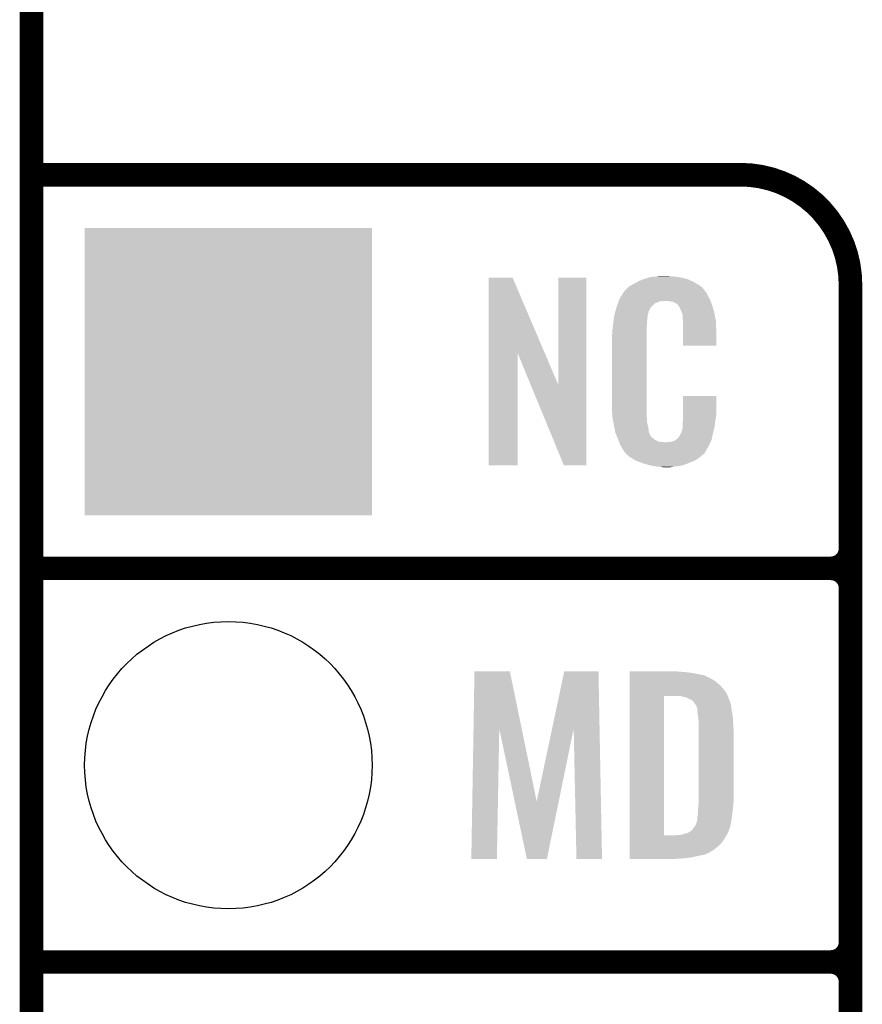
# Model space of a CAD drawing. Extents: x -0.05 to 0.95, y -0.15 to 1.54.
# Tile 8 of 35: x -0.05 to 0.16, y 0.54 to 0.79. Entities that reach past the tile are written whole.
import ezdxf

# ---------------------------------------------------------------- set-up
doc = ezdxf.new("R2010")
doc.units = 0
doc.layers.get('0').update_dxf_attribs({"linetype": 'CONTINUOUS'})
for name, color, linetype in [('STEP_DOWN_13_CLICK_V101_GKO', 5, 'CONTINUOUS'), ('STEP_DOWN_13_CLICK_V101_GTO', 14, 'CONTINUOUS'), ('STEP_DOWN_13_CLICK_V101_GTS', 12, 'CONTINUOUS')]:
    doc.layers.add(name, color=color, linetype=linetype)

# ---------------------------------------------------------------- blocks, each defined once
blk = doc.blocks.new('SQUARE_24')
blk.add_solid([(0.0365, 0.0365), (0.0365, -0.0365), (-0.0365, 0.0365), (-0.0365, -0.0365)])
blk = doc.blocks.new('ROUND_36')
blk.add_circle((0, 0), 0.0365)

msp = doc.modelspace()

# ---------------------------------------------------------------- linework, layer by layer
at = {"layer": 'STEP_DOWN_13_CLICK_V101_GKO', "const_width": 0.006}
msp.add_lwpolyline([(-0.05, -0.15), (-0.05, 1.45)], dxfattribs=at)
at = {"layer": 'STEP_DOWN_13_CLICK_V101_GTO', "const_width": 0.006}
for points in [[(-0.05, 0.75), (0.13, 0.75)], [(0.158, -0.022), (0.158, 0.722)], [(-0.05, 0.65), (0.153, 0.65)], [(-0.05, 0.65), (0.153, 0.65)], [(0.158, 0.555), (0.158, 0.645)], [(-0.05, 0.55), (0.153, 0.55)], [(-0.05, 0.55), (0.153, 0.55)], [(0.158, 0.455), (0.158, 0.545)]]:
    msp.add_lwpolyline(points, dxfattribs=at)
for points in [[(0.158, 0.722, 0.414214), (0.13, 0.75)], [(0.153, 0.65, 0.414214), (0.158, 0.655)], [(0.158, 0.645, 0.414214), (0.153, 0.65)], [(0.158, 0.645, 0.414214), (0.153, 0.65)], [(0.153, 0.55, 0.414214), (0.158, 0.555)], [(0.158, 0.545, 0.414214), (0.153, 0.55)], [(0.158, 0.545, 0.414214), (0.153, 0.55)]]:
    msp.add_lwpolyline(points, format="xyb", dxfattribs=at)
at = {"layer": 'STEP_DOWN_13_CLICK_V101_GTO'}
for points in [[(0.0661, 0.7046), (0.0661, 0.7238), (0.08039, 0.7046), (0.0722, 0.7238)], [(0.0661, 0.7238), (0.0661, 0.7238), (0.0722, 0.7238), (0.0661, 0.7238)], [(0.0838, 0.6966), (0.0838, 0.7238), (0.0909, 0.6966), (0.0909, 0.7238)], [(0.0838, 0.7238), (0.0838, 0.7238), (0.0909, 0.7238), (0.0838, 0.7238)], [(0.10393, 0.7228), (0.1043, 0.723), (0.1181, 0.7228), (0.11764, 0.723)], [(0.1043, 0.723), (0.1053, 0.7234), (0.11764, 0.723), (0.11673, 0.7234)], [(0.1053, 0.7234), (0.1056, 0.7235), (0.11673, 0.7234), (0.1165, 0.7235)], [(0.1056, 0.7235), (0.1062, 0.7237), (0.1165, 0.7235), (0.1157, 0.7237)], [(0.1062, 0.7237), (0.10687, 0.7239), (0.1157, 0.7237), (0.1149, 0.7239)], [(0.10687, 0.7239), (0.1072, 0.724), (0.1149, 0.7239), (0.1141, 0.724)], [(0.1072, 0.724), (0.1084, 0.7241), (0.1141, 0.724), (0.1133, 0.7241)], [(0.1084, 0.7241), (0.109, 0.7242), (0.1133, 0.7241), (0.1127, 0.7242)], [(0.109, 0.7242), (0.1096, 0.7243), (0.1121, 0.7242), (0.1116, 0.7243)], [(0.1005, 0.7203), (0.1005, 0.7204), (0.1212, 0.7203), (0.1211, 0.7204)], [(0.1006, 0.7204), (0.10068, 0.7205), (0.1211, 0.7204), (0.121, 0.7205)], [(0.10068, 0.7205), (0.10084, 0.7207), (0.121, 0.7205), (0.1209, 0.7207)], [(0.10084, 0.7207), (0.101, 0.7209), (0.1209, 0.7207), (0.12073, 0.7209)], [(0.101, 0.7209), (0.10157, 0.7214), (0.12073, 0.7209), (0.1203, 0.7214)], [(0.10157, 0.7214), (0.1018, 0.7216), (0.1203, 0.7214), (0.12002, 0.7216)], [(0.1018, 0.7216), (0.10231, 0.7219), (0.12002, 0.7216), (0.1196, 0.7219)], [(0.10231, 0.7219), (0.103, 0.7223), (0.1196, 0.7219), (0.11893, 0.7223)], [(0.103, 0.7223), (0.10393, 0.7228), (0.11893, 0.7223), (0.1181, 0.7228)], [(0.09892, 0.7173), (0.09914, 0.7179), (0.1083, 0.7173), (0.1098, 0.7179)], [(0.09914, 0.7179), (0.09922, 0.7181), (0.12247, 0.7179), (0.1224, 0.7181)], [(0.09914, 0.7179), (0.09914, 0.7179), (0.1098, 0.7179), (0.1117, 0.7179)], [(0.09922, 0.7181), (0.0994, 0.7186), (0.1224, 0.7181), (0.12213, 0.7186)], [(0.0994, 0.7186), (0.09979, 0.7192), (0.12213, 0.7186), (0.1218, 0.7192)], [(0.09979, 0.7192), (0.10037, 0.7201), (0.1218, 0.7192), (0.1214, 0.7201)], [(0.10037, 0.7201), (0.1005, 0.7203), (0.1214, 0.7201), (0.1212, 0.7203)], [(0.1124, 0.7178), (0.1117, 0.7179), (0.12251, 0.7178), (0.12247, 0.7179)], [(0.0981, 0.7147), (0.09831, 0.7154), (0.10661, 0.7147), (0.1068, 0.7154)], [(0.09831, 0.7154), (0.09858, 0.7163), (0.1068, 0.7154), (0.1073, 0.7163)], [(0.09858, 0.7163), (0.0987, 0.7167), (0.1073, 0.7163), (0.1077, 0.7167)], [(0.0987, 0.7167), (0.09892, 0.7173), (0.1077, 0.7167), (0.1083, 0.7173)], [(0.1129, 0.7177), (0.1124, 0.7178), (0.12254, 0.7177), (0.12251, 0.7178)], [(0.1139, 0.7172), (0.1129, 0.7177), (0.12272, 0.7172), (0.12254, 0.7177)], [(0.1141, 0.717), (0.1139, 0.7172), (0.12279, 0.717), (0.12272, 0.7172)], [(0.11431, 0.7167), (0.1141, 0.717), (0.1229, 0.7167), (0.12279, 0.717)], [(0.1146, 0.7163), (0.11431, 0.7167), (0.12302, 0.7163), (0.1229, 0.7167)], [(0.115, 0.7154), (0.1146, 0.7163), (0.12328, 0.7154), (0.12302, 0.7163)], [(0.11516, 0.715), (0.115, 0.7154), (0.1234, 0.715), (0.12328, 0.7154)], [(0.0978, 0.7128), (0.09786, 0.7132), (0.10632, 0.7128), (0.1064, 0.7132)], [(0.09786, 0.7132), (0.09794, 0.7137), (0.1064, 0.7132), (0.1064, 0.7137)], [(0.09794, 0.7137), (0.09801, 0.7141), (0.1064, 0.7137), (0.1065, 0.7141)], [(0.09801, 0.7141), (0.09804, 0.7143), (0.1065, 0.7141), (0.1065, 0.7143)], [(0.09804, 0.7143), (0.0981, 0.7147), (0.1065, 0.7143), (0.10661, 0.7147)], [(0.1152, 0.7149), (0.11516, 0.715), (0.12342, 0.7149), (0.1234, 0.715)], [(0.1153, 0.7147), (0.1152, 0.7149), (0.12346, 0.7147), (0.12342, 0.7149)], [(0.1153, 0.7146), (0.1153, 0.7147), (0.12348, 0.7146), (0.12346, 0.7147)], [(0.1154, 0.7141), (0.1153, 0.7146), (0.12357, 0.7141), (0.12348, 0.7146)], [(0.1154, 0.7134), (0.1154, 0.7141), (0.1237, 0.7134), (0.12357, 0.7141)], [(0.11544, 0.7129), (0.1154, 0.7134), (0.1238, 0.7129), (0.1237, 0.7134)], [(0.1155, 0.7121), (0.11544, 0.7129), (0.12383, 0.7121), (0.1238, 0.7129)], [(0.0975, 0.7103), (0.0976, 0.711), (0.1062, 0.7103), (0.1062, 0.711)], [(0.0976, 0.711), (0.09761, 0.7111), (0.1062, 0.711), (0.1062, 0.7111)], [(0.09761, 0.7111), (0.0977, 0.7119), (0.1062, 0.7111), (0.1063, 0.7119)], [(0.0977, 0.7119), (0.09779, 0.7127), (0.1063, 0.7119), (0.1063, 0.7127)], [(0.09779, 0.7127), (0.0978, 0.7128), (0.1063, 0.7127), (0.10632, 0.7128)], [(0.1155, 0.7106), (0.1155, 0.7121), (0.1239, 0.7106), (0.12383, 0.7121)], [(0.1155, 0.7066), (0.1155, 0.7106), (0.1239, 0.7066), (0.1239, 0.7106)], [(0.0974, 0.7091), (0.0975, 0.7096), (0.1062, 0.7091), (0.1062, 0.7096)], [(0.0974, 0.6914), (0.0974, 0.7091), (0.1062, 0.6914), (0.1062, 0.7091)], [(0.0975, 0.7096), (0.0975, 0.7103), (0.1062, 0.7096), (0.1062, 0.7103)], [(0.0661, 0.6762), (0.0661, 0.7046), (0.0735, 0.6762), (0.0735, 0.7046)], [(0.07679, 0.6966), (0.0735, 0.7046), (0.0838, 0.6966), (0.08039, 0.7046)], [(0.0852, 0.6762), (0.07679, 0.6966), (0.0909, 0.6762), (0.0909, 0.6966)], [(0.1155, 0.6889), (0.1155, 0.6938), (0.1239, 0.6889), (0.1239, 0.6938)], [(0.1155, 0.6938), (0.1155, 0.6938), (0.1239, 0.6938), (0.1155, 0.6938)], [(0.09749, 0.6889), (0.0974, 0.6914), (0.1062, 0.6889), (0.1062, 0.6914)], [(0.0975, 0.6887), (0.09749, 0.6889), (0.10623, 0.6887), (0.1062, 0.6889)], [(0.09759, 0.6882), (0.0975, 0.6887), (0.1063, 0.6882), (0.10623, 0.6887)], [(0.09774, 0.6873), (0.09759, 0.6882), (0.1063, 0.6873), (0.1063, 0.6882)], [(0.1155, 0.6883), (0.1155, 0.6889), (0.1238, 0.6883), (0.1239, 0.6889)], [(0.1155, 0.6878), (0.1155, 0.6883), (0.12373, 0.6878), (0.1238, 0.6883)], [(0.0979, 0.6864), (0.09774, 0.6873), (0.10649, 0.6864), (0.1063, 0.6873)], [(0.0981, 0.6854), (0.0979, 0.6864), (0.1067, 0.6854), (0.10649, 0.6864)], [(0.09828, 0.6845), (0.0981, 0.6854), (0.1068, 0.6845), (0.1067, 0.6854)], [(0.115, 0.6844), (0.1153, 0.6854), (0.1231, 0.6844), (0.12334, 0.6854)], [(0.1153, 0.6855), (0.1154, 0.6857), (0.12336, 0.6855), (0.12341, 0.6857)], [(0.1153, 0.6854), (0.1153, 0.6855), (0.12334, 0.6854), (0.12336, 0.6855)], [(0.1154, 0.687), (0.11547, 0.6876), (0.12362, 0.687), (0.1237, 0.6876)], [(0.1154, 0.6861), (0.1154, 0.687), (0.1235, 0.6861), (0.12362, 0.687)], [(0.1154, 0.6857), (0.1154, 0.6861), (0.12341, 0.6857), (0.1235, 0.6861)], [(0.11547, 0.6876), (0.1155, 0.6878), (0.1237, 0.6876), (0.12373, 0.6878)], [(0.0983, 0.6844), (0.09828, 0.6845), (0.10685, 0.6844), (0.1068, 0.6845)], [(0.09859, 0.6837), (0.0983, 0.6844), (0.1072, 0.6837), (0.10685, 0.6844)], [(0.09863, 0.6836), (0.09859, 0.6837), (0.1073, 0.6836), (0.1072, 0.6837)], [(0.09871, 0.6834), (0.09863, 0.6836), (0.1074, 0.6834), (0.1073, 0.6836)], [(0.09879, 0.6832), (0.09871, 0.6834), (0.1077, 0.6832), (0.1074, 0.6834)], [(0.09892, 0.6829), (0.09879, 0.6832), (0.108, 0.6829), (0.1077, 0.6832)], [(0.099, 0.6827), (0.09892, 0.6829), (0.1083, 0.6827), (0.108, 0.6829)], [(0.1136, 0.6826), (0.114, 0.6829), (0.1227, 0.6826), (0.12277, 0.6829)], [(0.1141, 0.6831), (0.1145, 0.6835), (0.12281, 0.6831), (0.1229, 0.6835)], [(0.1141, 0.6829), (0.1141, 0.6831), (0.12277, 0.6829), (0.12281, 0.6831)], [(0.1145, 0.6835), (0.115, 0.6844), (0.1229, 0.6835), (0.1231, 0.6844)], [(0.09908, 0.6825), (0.099, 0.6827), (0.1086, 0.6825), (0.1083, 0.6827)], [(0.09919, 0.6822), (0.09908, 0.6825), (0.1092, 0.6822), (0.1086, 0.6825)], [(0.09927, 0.682), (0.09919, 0.6822), (0.111, 0.682), (0.1092, 0.6822)], [(0.0995, 0.6814), (0.09927, 0.682), (0.12214, 0.6814), (0.12242, 0.682)], [(0.09978, 0.6809), (0.0995, 0.6814), (0.1219, 0.6809), (0.12214, 0.6814)], [(0.1, 0.6805), (0.09978, 0.6809), (0.12166, 0.6805), (0.1219, 0.6809)], [(0.1004, 0.6799), (0.1, 0.6805), (0.1213, 0.6799), (0.12166, 0.6805)], [(0.1114, 0.682), (0.1117, 0.6821), (0.12242, 0.682), (0.12246, 0.6821)], [(0.1121, 0.6821), (0.1131, 0.6823), (0.12246, 0.6821), (0.12256, 0.6823)], [(0.1131, 0.6823), (0.1136, 0.6826), (0.12256, 0.6823), (0.1227, 0.6826)], [(0.1005, 0.6798), (0.1004, 0.6799), (0.12124, 0.6798), (0.1213, 0.6799)], [(0.1005, 0.6797), (0.1005, 0.6798), (0.12118, 0.6797), (0.12124, 0.6798)], [(0.10076, 0.6794), (0.1005, 0.6797), (0.121, 0.6794), (0.12118, 0.6797)], [(0.10093, 0.6792), (0.10076, 0.6794), (0.1209, 0.6792), (0.121, 0.6794)], [(0.1011, 0.679), (0.10093, 0.6792), (0.12065, 0.679), (0.1209, 0.6792)], [(0.10133, 0.6788), (0.1011, 0.679), (0.1204, 0.6788), (0.12065, 0.679)], [(0.1018, 0.6784), (0.10133, 0.6788), (0.11993, 0.6784), (0.1204, 0.6788)], [(0.10212, 0.6782), (0.1018, 0.6784), (0.1197, 0.6782), (0.11993, 0.6784)], [(0.10324, 0.6775), (0.10212, 0.6782), (0.1187, 0.6775), (0.1197, 0.6782)], [(0.1034, 0.6774), (0.10324, 0.6775), (0.11847, 0.6774), (0.1187, 0.6775)], [(0.10469, 0.6769), (0.1034, 0.6774), (0.1173, 0.6769), (0.11847, 0.6774)], [(0.1052, 0.6767), (0.10469, 0.6769), (0.11679, 0.6767), (0.1173, 0.6769)], [(0.1069, 0.6762), (0.1052, 0.6767), (0.1155, 0.6762), (0.11679, 0.6767)], [(0.10797, 0.676), (0.1069, 0.6762), (0.1146, 0.676), (0.1155, 0.6762)], [(0.1085, 0.6759), (0.10797, 0.676), (0.1135, 0.6759), (0.1146, 0.676)], [(0.1092, 0.6758), (0.1085, 0.6759), (0.1129, 0.6758), (0.1135, 0.6759)], [(0.1103, 0.6757), (0.1098, 0.6758), (0.1123, 0.6757), (0.1129, 0.6758)], [(0.06226, 0.60929), (0.0625, 0.6238), (0.07449, 0.60929), (0.0715, 0.6238)], [(0.0625, 0.6238), (0.0625, 0.6238), (0.0715, 0.6238), (0.0625, 0.6238)], [(0.08222, 0.60929), (0.0853, 0.6238), (0.09427, 0.60929), (0.094, 0.6238)], [(0.0853, 0.6238), (0.0853, 0.6238), (0.094, 0.6238), (0.0853, 0.6238)], [(0.1019, 0.6237), (0.1019, 0.6238), (0.1152, 0.6237), (0.1141, 0.6238)], [(0.1019, 0.6236), (0.1019, 0.6237), (0.1165, 0.6236), (0.1152, 0.6237)], [(0.1019, 0.6234), (0.1019, 0.6236), (0.1179, 0.6234), (0.1165, 0.6236)], [(0.1019, 0.6228), (0.1019, 0.6234), (0.1209, 0.6228), (0.1179, 0.6234)], [(0.1019, 0.6222), (0.1019, 0.6228), (0.1222, 0.6222), (0.1209, 0.6228)], [(0.1019, 0.6221), (0.1019, 0.6222), (0.1224, 0.6221), (0.1222, 0.6222)], [(0.1019, 0.6219), (0.1019, 0.6221), (0.1227, 0.6219), (0.1224, 0.6221)], [(0.1019, 0.6216), (0.1019, 0.6219), (0.1233, 0.6216), (0.1227, 0.6219)], [(0.1019, 0.621), (0.1019, 0.6216), (0.124, 0.621), (0.1233, 0.6216)], [(0.1019, 0.6204), (0.1019, 0.621), (0.1248, 0.6204), (0.124, 0.621)], [(0.1019, 0.6195), (0.1019, 0.6204), (0.1256, 0.6195), (0.1248, 0.6204)], [(0.1019, 0.6185), (0.1019, 0.6195), (0.1264, 0.6185), (0.1256, 0.6195)], [(0.1019, 0.6176), (0.1019, 0.6185), (0.12681, 0.6176), (0.1264, 0.6185)], [(0.1019, 0.5822), (0.1019, 0.6176), (0.1106, 0.5822), (0.1106, 0.6176)], [(0.1151, 0.6175), (0.1142, 0.6176), (0.12685, 0.6175), (0.12681, 0.6176)], [(0.1154, 0.6174), (0.1151, 0.6175), (0.1269, 0.6174), (0.12685, 0.6175)], [(0.1157, 0.6173), (0.1154, 0.6174), (0.12695, 0.6173), (0.1269, 0.6174)], [(0.1163, 0.6172), (0.1157, 0.6173), (0.127, 0.6172), (0.12695, 0.6173)], [(0.1167, 0.617), (0.1163, 0.6172), (0.12705, 0.617), (0.127, 0.6172)], [(0.117, 0.6168), (0.1167, 0.617), (0.1271, 0.6168), (0.12705, 0.617)], [(0.1172, 0.6167), (0.117, 0.6168), (0.12714, 0.6167), (0.1271, 0.6168)], [(0.1178, 0.6165), (0.1173, 0.6167), (0.12723, 0.6165), (0.12714, 0.6167)], [(0.1181, 0.6161), (0.1178, 0.6165), (0.1274, 0.6161), (0.12723, 0.6165)], [(0.1187, 0.6153), (0.1181, 0.6161), (0.12767, 0.6153), (0.1274, 0.6161)], [(0.11875, 0.6152), (0.1187, 0.6153), (0.1277, 0.6152), (0.12767, 0.6153)], [(0.1189, 0.6149), (0.11875, 0.6152), (0.12773, 0.6149), (0.1277, 0.6152)], [(0.119, 0.6146), (0.1189, 0.6149), (0.12775, 0.6146), (0.12773, 0.6149)], [(0.1191, 0.6144), (0.119, 0.6146), (0.12777, 0.6144), (0.12775, 0.6146)], [(0.1191, 0.614), (0.1191, 0.6144), (0.1278, 0.614), (0.12777, 0.6144)], [(0.1191, 0.6137), (0.1191, 0.614), (0.12786, 0.6137), (0.1278, 0.614)], [(0.11925, 0.6125), (0.1191, 0.6137), (0.1281, 0.6125), (0.12786, 0.6137)], [(0.1194, 0.6113), (0.11925, 0.6125), (0.12817, 0.6113), (0.1281, 0.6125)], [(0.1194, 0.6108), (0.1194, 0.6113), (0.1282, 0.6108), (0.12817, 0.6113)], [(0.1194, 0.609), (0.1194, 0.6108), (0.1283, 0.609), (0.1282, 0.6108)], [(0.0617, 0.5762), (0.06226, 0.60929), (0.0682, 0.5762), (0.0688, 0.60929)], [(0.07271, 0.5908), (0.0688, 0.60929), (0.0783, 0.5908), (0.07449, 0.60929)], [(0.0783, 0.5908), (0.08222, 0.60929), (0.0839, 0.5908), (0.0877, 0.60929)], [(0.0884, 0.5762), (0.0877, 0.60929), (0.0949, 0.5762), (0.09427, 0.60929)], [(0.1194, 0.5907), (0.1194, 0.609), (0.1283, 0.5907), (0.1283, 0.609)], [(0.0758, 0.5762), (0.07271, 0.5908), (0.0809, 0.5762), (0.0839, 0.5908)], [(0.1194, 0.5901), (0.1194, 0.5907), (0.12824, 0.5901), (0.1283, 0.5907)], [(0.1192, 0.5873), (0.1193, 0.5881), (0.12793, 0.5873), (0.12804, 0.5881)], [(0.1193, 0.589), (0.11936, 0.5897), (0.12814, 0.589), (0.1282, 0.5897)], [(0.1193, 0.5885), (0.1193, 0.589), (0.1281, 0.5885), (0.12814, 0.589)], [(0.1193, 0.5881), (0.1193, 0.5885), (0.12804, 0.5881), (0.1281, 0.5885)], [(0.11936, 0.5897), (0.1194, 0.5901), (0.1282, 0.5897), (0.12824, 0.5901)], [(0.1187, 0.5848), (0.119, 0.5857), (0.12752, 0.5848), (0.1277, 0.5857)], [(0.119, 0.5857), (0.1191, 0.586), (0.1277, 0.5857), (0.12774, 0.586)], [(0.1191, 0.5868), (0.1192, 0.5873), (0.12786, 0.5868), (0.12793, 0.5873)], [(0.1191, 0.586), (0.1191, 0.5868), (0.12774, 0.586), (0.12786, 0.5868)], [(0.1163, 0.5827), (0.1169, 0.5829), (0.1268, 0.5827), (0.1269, 0.5829)], [(0.1169, 0.5829), (0.1175, 0.5833), (0.1269, 0.5829), (0.12705, 0.5833)], [(0.1175, 0.5833), (0.1176, 0.5834), (0.12705, 0.5833), (0.12709, 0.5834)], [(0.1177, 0.5834), (0.1181, 0.584), (0.12709, 0.5834), (0.12732, 0.584)], [(0.1181, 0.584), (0.11825, 0.5842), (0.12732, 0.584), (0.1274, 0.5842)], [(0.11825, 0.5842), (0.1187, 0.5848), (0.1274, 0.5842), (0.12752, 0.5848)], [(0.1019, 0.5818), (0.1019, 0.5822), (0.1263, 0.5818), (0.12654, 0.5822)], [(0.1019, 0.5822), (0.1019, 0.5822), (0.1138, 0.5822), (0.1106, 0.5822)], [(0.1019, 0.581), (0.1019, 0.5818), (0.1258, 0.581), (0.1263, 0.5818)], [(0.1019, 0.5802), (0.1019, 0.581), (0.1252, 0.5802), (0.1258, 0.581)], [(0.1138, 0.5822), (0.1143, 0.5823), (0.12654, 0.5822), (0.1266, 0.5823)], [(0.1149, 0.5823), (0.1163, 0.5827), (0.1266, 0.5823), (0.1268, 0.5827)], [(0.1019, 0.5794), (0.1019, 0.5802), (0.1244, 0.5794), (0.1252, 0.5802)], [(0.1019, 0.5786), (0.1019, 0.5794), (0.1234, 0.5786), (0.1244, 0.5794)], [(0.1019, 0.5779), (0.1019, 0.5786), (0.1223, 0.5779), (0.1234, 0.5786)], [(0.1019, 0.5776), (0.1019, 0.5779), (0.1217, 0.5776), (0.1223, 0.5779)], [(0.1019, 0.5773), (0.1019, 0.5776), (0.121, 0.5773), (0.1217, 0.5776)], [(0.1019, 0.5771), (0.1019, 0.5773), (0.12, 0.5771), (0.121, 0.5773)], [(0.1019, 0.5768), (0.1019, 0.5771), (0.1187, 0.5768), (0.12, 0.5771)], [(0.1019, 0.5765), (0.1019, 0.5768), (0.1172, 0.5765), (0.1187, 0.5768)], [(0.1019, 0.5763), (0.1019, 0.5765), (0.1154, 0.5763), (0.1172, 0.5765)], [(0.1019, 0.5762), (0.1019, 0.5763), (0.11352, 0.5762), (0.1154, 0.5763)], [(0.1135, 0.5762), (0.1019, 0.5762), (0.1135, 0.5762), (0.11352, 0.5762)]]:
    msp.add_solid(points, dxfattribs=at)

# ---------------------------------------------------------------- block references
at = {"layer": 'STEP_DOWN_13_CLICK_V101_GTS'}
for name, p in [('SQUARE_24', (0, 0.7)), ('ROUND_36', (0, 0.6))]:
    msp.add_blockref(name, p, dxfattribs=at)

doc.saveas('drawing.dxf')
